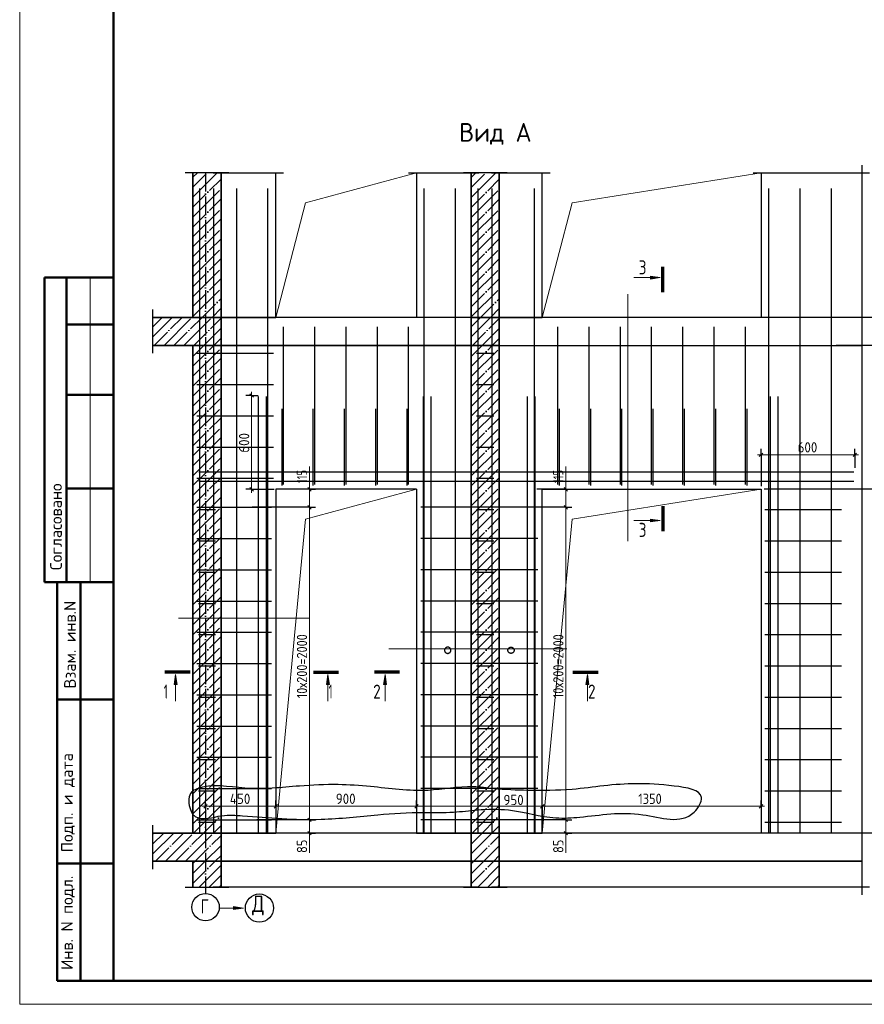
# Model space of a CAD drawing. Header units: millimetres. Extents: x -49773 to 2322955, y -3321 to 58485.
# Tile 255 of 256: x 1051708 to 1069722, y -2413 to 18587. Entities that reach past the tile are written whole.
import ezdxf

# ---------------------------------------------------------------- set-up
doc = ezdxf.new("R2010")
doc.units = ezdxf.units.MM
doc.linetypes.add('______11', pattern=[500, 400, -50, 0, -50])
doc.linetypes.add('______5', pattern=[1100, 800, -100, 100, -100])
for name, color, linetype, lineweight in [('Standard', 7, 'Continuous', 25), ('Арм.стержн. Арматура края', 96, 'Continuous', 35), ('Арм.стержн. вертикальными 1', 22, 'Continuous', 35), ('Арм.стержн. Доп. арматура', 180, 'Continuous', 35), ('Арм.стержн. Хомут', 240, 'Continuous', 35), ('Перекрытие_ общее', 7, 'Continuous', 35), ('Размерная линия_ общее', 7, 'Continuous', 13), ('Стена_ общее', 7, 'Continuous', 35), ('тонкая', 7, 'Continuous', 25)]:
    doc.layers.add(name, color=color, linetype=linetype, lineweight=lineweight)
doc.layers.add('Осевая линия_ общее', color=7, linetype='______5', lineweight=13, true_color=0xa0a0a0)
doc.styles.add('ISOCPEUR', font='txt')

msp = doc.modelspace()

# ---------------------------------------------------------------- hatches: boundary and pattern name
at = {"layer": 'Standard', "linetype": 'Continuous', "lineweight": 13, "transparency": 33554687}
for points in [[(1065160.4, 13115.5), (1065370.4, 13085.5), (1065160.4, 13055.5)], [(1065160.4, 7933.7), (1065370.4, 7903.7), (1065160.4, 7873.7)], [(1055004.1, 4408.6), (1055034.1, 4618.6), (1055064.1, 4408.6)], [(1058252.6, 4408.6), (1058282.6, 4618.6), (1058312.6, 4408.6)], [(1059470.8, 4408.6), (1059500.8, 4618.6), (1059530.8, 4408.6)], [(1063785.9, 4408.6), (1063815.9, 4618.6), (1063845.9, 4408.6)]]:
    msp.add_hatch(color=7, dxfattribs=at).paths.add_polyline_path(points, flags=16)
msp.add_hatch(color=7, dxfattribs=at).paths.add_polyline_path([(1056271.4, -390.1), (1056481.4, -360.1), (1056271.4, -330.1)])

# ---------------------------------------------------------------- linework, layer by layer
at = {"layer": 'Standard', "color": 7, "linetype": 'Continuous', "lineweight": 25, "transparency": 33554687}
for p, q in [((1069667.7, 15485.8), (1069667.7, 12071.5)), ((1056170, 15319.2), (1055236.6, 15319.2)), ((1055836.6, 15319.2), (1057336.6, 15319.2)), ((1060003.3, 15319.2), (1061503.3, 15319.2)), ((1062103.3, 15319.2), (1061170, 15319.2)), ((1061770, 15319.2), (1063020, 15319.2)), ((1067353.3, 15319.2), (1069834.4, 15319.2)), ((1054542.2, 12404.9), (1054542.2, 11471.5)), ((1069667.7, 12404.9), (1069667.7, 11471.5)), ((1069667.7, 11804.9), (1069667.7, 1071.5)), ((1054542.2, 1404.9), (1054542.2, 471.5)), ((1069667.7, 1404.9), (1069667.7, 471.5)), ((1069667.7, 804.9), (1069667.7, -79.2)), ((1055236.6, 87.5), (1056170, 87.5)), ((1061503.3, 87.5), (1055836.6, 87.5)), ((1061170, 87.5), (1062103.3, 87.5)), ((1069834.4, 87.5), (1061770, 87.5))]:
    msp.add_line(p, q, dxfattribs=at)
at = {"layer": 'Standard', "color": 253, "linetype": '______11', "lineweight": 35, "true_color": 0xababab, "transparency": 33554687}
for p, q in [((1055403.3, 15012.9), (1055709.6, 15319.2)), ((1055403.3, 14588.6), (1056003.3, 15188.6)), ((1061336.6, 15006.5), (1061649.3, 15319.2)), ((1061336.6, 14582.3), (1061936.6, 15182.3)), ((1055403.3, 14164.4), (1056003.3, 14764.4)), ((1061336.6, 14158), (1061936.6, 14758)), ((1055403.3, 13740.1), (1056003.3, 14340.1)), ((1061336.6, 13733.7), (1061936.6, 14333.7)), ((1055403.3, 13315.8), (1056003.3, 13915.8)), ((1061336.6, 13309.5), (1061936.6, 13909.5)), ((1055403.3, 12891.6), (1056003.3, 13491.6)), ((1061336.6, 12885.2), (1061936.6, 13485.2)), ((1055403.3, 12467.3), (1056003.3, 13067.3)), ((1061336.6, 12460.9), (1061936.6, 13060.9)), ((1055598.5, 12238.2), (1056003.3, 12643)), ((1061538.1, 12238.2), (1061936.6, 12636.7)), ((1055403.3, 11194.5), (1055847, 11638.2)), ((1055403.3, 11618.8), (1055422.7, 11638.2)), ((1061336.6, 11188.1), (1061786.7, 11638.2)), ((1061336.6, 11612.4), (1061362.4, 11638.2)), ((1055403.3, 10770.3), (1056003.3, 11370.2)), ((1061336.6, 10763.9), (1061936.6, 11363.9)), ((1055403.3, 10346), (1056003.3, 10946)), ((1061336.6, 10339.6), (1061936.6, 10939.6)), ((1055403.3, 9921.7), (1056003.3, 10521.7)), ((1061336.6, 9915.4), (1061936.6, 10515.4)), ((1055403.3, 9497.5), (1056003.3, 10097.5)), ((1061336.6, 9491.1), (1061936.6, 10091.1)), ((1055403.3, 9073.2), (1056003.3, 9673.2)), ((1061336.6, 9066.8), (1061936.6, 9666.8)), ((1055403.3, 8648.9), (1056003.3, 9248.9)), ((1061336.6, 8642.6), (1061936.6, 9242.6)), ((1055403.3, 8224.7), (1056003.3, 8824.7)), ((1061336.6, 8218.3), (1061936.6, 8818.3)), ((1055403.3, 7800.4), (1056003.3, 8400.4)), ((1061336.6, 7794), (1061936.6, 8394)), ((1055403.3, 7376.1), (1056003.3, 7976.1)), ((1061336.6, 7369.8), (1061936.6, 7969.8)), ((1055403.3, 6951.9), (1056003.3, 7551.9)), ((1061336.6, 6945.5), (1061936.6, 7545.5)), ((1055403.3, 6527.6), (1056003.3, 7127.6)), ((1061336.6, 6521.2), (1061936.6, 7121.2)), ((1055403.3, 6103.3), (1056003.3, 6703.3)), ((1061336.6, 6097), (1061936.6, 6697)), ((1055403.3, 5679.1), (1056003.3, 6279.1)), ((1061336.6, 5672.7), (1061936.6, 6272.7)), ((1055403.3, 5254.8), (1056003.3, 5854.8)), ((1061336.6, 5248.5), (1061936.6, 5848.4)), ((1055403.3, 4830.5), (1056003.3, 5430.6)), ((1061336.6, 4824.2), (1061936.6, 5424.2)), ((1055403.3, 4406.3), (1056003.3, 5006.3)), ((1061336.6, 4399.9), (1061936.6, 4999.9)), ((1055403.3, 3982), (1056003.3, 4582)), ((1061336.6, 3975.7), (1061936.6, 4575.7)), ((1055403.3, 3557.8), (1056003.3, 4157.8)), ((1061336.6, 3551.4), (1061936.6, 4151.4)), ((1055403.3, 3133.5), (1056003.3, 3733.5)), ((1061336.6, 3127.1), (1061936.6, 3727.1)), ((1055403.3, 2709.2), (1056003.3, 3309.2)), ((1061336.6, 2702.9), (1061936.6, 3302.9)), ((1055403.3, 2285), (1056003.3, 2885)), ((1061336.6, 2278.6), (1061936.6, 2878.6)), ((1055403.3, 1860.7), (1056003.3, 2460.7)), ((1061336.6, 1854.3), (1061936.6, 2454.3)), ((1055403.3, 1436.4), (1056003.3, 2036.4)), ((1061336.6, 1430.1), (1061936.6, 2030.1)), ((1055629.3, 1238.2), (1056003.3, 1612.2)), ((1061569, 1238.2), (1061936.6, 1605.8)), ((1055403.3, 587.9), (1055453.6, 638.2)), ((1055403.3, 163.6), (1055877.8, 638.2)), ((1061336.6, 581.5), (1061393.3, 638.2)), ((1061336.6, 157.3), (1061817.5, 638.2)), ((1055751.4, 87.5), (1056003.3, 339.4)), ((1061691.1, 87.5), (1061936.6, 333))]:
    msp.add_line(p, q, dxfattribs=at)
at = {"layer": 'Standard', "color": 253, "linetype": '______5', "lineweight": 35, "true_color": 0xababab, "transparency": 33554687}
for p, q in [((1055403.3, 14800.8), (1055921.7, 15319.2)), ((1055403.3, 15225), (1055497.4, 15319.2)), ((1061336.6, 14794.4), (1061861.4, 15319.2)), ((1061336.6, 15218.7), (1061437.1, 15319.2)), ((1055403.3, 14376.5), (1056003.3, 14976.5)), ((1061336.6, 14370.1), (1061936.6, 14970.1)), ((1055403.3, 13952.2), (1056003.3, 14552.2)), ((1061336.6, 13945.9), (1061936.6, 14545.9)), ((1055403.3, 13528), (1056003.3, 14128)), ((1061336.6, 13521.6), (1061936.6, 14121.6)), ((1055403.3, 13103.7), (1056003.3, 13703.7)), ((1061336.6, 13097.3), (1061936.6, 13697.3)), ((1055403.3, 12679.4), (1056003.3, 13279.4)), ((1061336.6, 12673.1), (1061936.6, 13273.1)), ((1055403.3, 12255.2), (1056003.3, 12855.2)), ((1061336.6, 12248.8), (1061936.6, 12848.8)), ((1055810.6, 12238.2), (1056003.3, 12430.9)), ((1061750.3, 12238.2), (1061936.6, 12424.5)), ((1055403.3, 11406.6), (1055634.8, 11638.2)), ((1055403.3, 10982.4), (1056003.3, 11582.4)), ((1061336.6, 11400.3), (1061574.5, 11638.2)), ((1061336.6, 10976), (1061936.6, 11576)), ((1055403.3, 10558.1), (1056003.3, 11158.1)), ((1061336.6, 10551.8), (1061936.6, 11151.8)), ((1055403.3, 10133.8), (1056003.3, 10733.8)), ((1061336.6, 10127.5), (1061936.6, 10727.5)), ((1055403.3, 9709.6), (1056003.3, 10309.6)), ((1061336.6, 9703.2), (1061936.6, 10303.2)), ((1055403.3, 9285.3), (1056003.3, 9885.3)), ((1061336.6, 9279), (1061936.6, 9879)), ((1055403.3, 8861.1), (1056003.3, 9461)), ((1061336.6, 8854.7), (1061936.6, 9454.7)), ((1055403.3, 8436.8), (1056003.3, 9036.8)), ((1061336.6, 8430.4), (1061936.6, 9030.4)), ((1055403.3, 8012.5), (1056003.3, 8612.5)), ((1061336.6, 8006.2), (1061936.6, 8606.2)), ((1055403.3, 7588.3), (1056003.3, 8188.3)), ((1061336.6, 7581.9), (1061936.6, 8181.9)), ((1055403.3, 7164), (1056003.3, 7764)), ((1061336.6, 7157.6), (1061936.6, 7757.6)), ((1055403.3, 6739.7), (1056003.3, 7339.7)), ((1061336.6, 6733.4), (1061936.6, 7333.4)), ((1055403.3, 6315.5), (1056003.3, 6915.5)), ((1061336.6, 6309.1), (1061936.6, 6909.1)), ((1055403.3, 5891.2), (1056003.3, 6491.2)), ((1061336.6, 5884.8), (1061936.6, 6484.8)), ((1055403.3, 5466.9), (1056003.3, 6066.9)), ((1061336.6, 5460.6), (1061936.6, 6060.6)), ((1055403.3, 5042.7), (1056003.3, 5642.7)), ((1061336.6, 5036.3), (1061936.6, 5636.3)), ((1055403.3, 4618.4), (1056003.3, 5218.4)), ((1061336.6, 4612), (1061936.6, 5212)), ((1055403.3, 4194.2), (1056003.3, 4794.2)), ((1061336.6, 4187.8), (1061936.6, 4787.8)), ((1055403.3, 3769.9), (1056003.3, 4369.9)), ((1061336.6, 3763.5), (1061936.6, 4363.5)), ((1055403.3, 3345.6), (1056003.3, 3945.6)), ((1061336.6, 3339.3), (1061936.6, 3939.3)), ((1055403.3, 2921.4), (1056003.3, 3521.4)), ((1061336.6, 2915), (1061936.6, 3515)), ((1055403.3, 2497.1), (1056003.3, 3097.1)), ((1061336.6, 2490.7), (1061936.6, 3090.7)), ((1055403.3, 2072.8), (1056003.3, 2672.8)), ((1061336.6, 2066.5), (1061936.6, 2666.5)), ((1055403.3, 1648.6), (1056003.3, 2248.6)), ((1061336.6, 1642.2), (1061936.6, 2242.2)), ((1055417.2, 1238.2), (1056003.3, 1824.3)), ((1061356.9, 1238.2), (1061936.6, 1817.9)), ((1055841.4, 1238.2), (1056003.3, 1400)), ((1061781.2, 1238.2), (1061936.6, 1393.7)), ((1055403.3, 375.8), (1055665.7, 638.2)), ((1061336.6, 369.4), (1061605.4, 638.2)), ((1055539.2, 87.5), (1056003.3, 551.5)), ((1061478.9, 87.5), (1061936.6, 545.1)), ((1055963.5, 87.5), (1056003.3, 127.2)), ((1061903.2, 87.5), (1061936.6, 120.9))]:
    msp.add_line(p, q, dxfattribs=at)
at = {"layer": 'Standard', "color": 7, "linetype": 'Continuous', "lineweight": 35, "transparency": 33554687}
for p, q in [((1055403.3, 15319.2), (1055403.3, 12238.2)), ((1056003.3, 12238.2), (1056003.3, 15319.2)), ((1061336.6, 15319.2), (1061336.6, 12238.2)), ((1061936.6, 12238.2), (1061936.6, 15319.2)), ((1055403.3, 12238.2), (1054542.2, 12238.2)), ((1056003.3, 11638.2), (1056003.3, 12238.2)), ((1061336.6, 12238.2), (1061336.6, 11638.2)), ((1061936.6, 11638.2), (1061936.6, 12238.2)), ((1054542.2, 11638.2), (1055403.3, 11638.2)), ((1055403.3, 11638.2), (1055403.3, 1238.2)), ((1056003.3, 1238.2), (1056003.3, 11638.2)), ((1061336.6, 11638.2), (1061336.6, 1238.2)), ((1061936.6, 1238.2), (1061936.6, 11638.2)), ((1055403.3, 1238.2), (1054542.2, 1238.2)), ((1056003.3, 638.2), (1056003.3, 1238.2)), ((1061336.6, 1238.2), (1061336.6, 638.2)), ((1061936.6, 638.2), (1061936.6, 1238.2)), ((1054542.2, 638.2), (1055403.3, 638.2)), ((1055403.3, 638.2), (1055403.3, 87.5)), ((1056003.3, 87.5), (1056003.3, 638.2)), ((1061336.6, 638.2), (1061336.6, 87.5)), ((1061936.6, 87.5), (1061936.6, 638.2))]:
    msp.add_line(p, q, dxfattribs=at)
at = {"layer": 'Standard', "color": 7, "linetype": 'Continuous', "lineweight": 70, "transparency": 33554687}
for p, q in [((1065423.7, 12777.9), (1065423.7, 13314)), ((1065423.7, 8211.3), (1065423.7, 7675.3)), ((1055341.7, 4671.9), (1054805.7, 4671.9)), ((1057975, 4671.9), (1058511, 4671.9)), ((1059808.3, 4671.9), (1059272.3, 4671.9)), ((1063508.3, 4671.9), (1064044.3, 4671.9))]:
    msp.add_line(p, q, dxfattribs=at)
at = {"layer": 'Standard', "color": 7, "linetype": 'Continuous', "lineweight": 50, "transparency": 33554687}
for p, q in [((1053708.1, 13086.8), (1052234.9, 13086.8)), ((1052234.9, 13086.8), (1052234.9, 6586.8)), ((1052234.9, 13086.8), (1052234.9, 6586.8)), ((1052708.1, 13086.8), (1052708.1, 6586.8)), ((1053708.1, 12086.8), (1052708.1, 12086.8)), ((1053708.1, 10586.8), (1052708.1, 10586.8)), ((1053708.1, 8586.8), (1052708.1, 8586.8)), ((1051708.1, 6586.8), (1051714.3, 6586.8)), ((1052234.9, 6586.8), (1053708.1, 6586.8)), ((1052508.1, -1913.2), (1052508.1, 6586.8)), ((1052508.1, -1913.2), (1052508.1, 6586.8)), ((1053008.1, -1913.2), (1053008.1, 6586.8)), ((1052508.1, 4086.8), (1053708.1, 4086.8)), ((1052508.1, 586.8), (1053708.1, 586.8)), ((1053708.1, -1913.2), (1052508.1, -1913.2))]:
    msp.add_line(p, q, dxfattribs=at)
at = {"layer": 'Standard', "color": 7, "linetype": 'Continuous', "lineweight": 13, "transparency": 33554687}
for p, q in [((1053208.1, 13086.8), (1053208.1, 6586.8)), ((1065370.4, 13085.5), (1064805.1, 13085.5)), ((1065160.4, 13085.5), (1065145.4, 13085.5)), ((1065160.4, 13055.5), (1065160.4, 13115.5)), ((1065160.4, 13115.5), (1065370.4, 13085.5)), ((1065370.4, 13085.5), (1065160.4, 13055.5)), ((1065370.4, 13085.5), (1065370.4, 13085.5)), ((1065370.4, 13085.5), (1065370.4, 13085.5)), ((1065370.4, 13085.5), (1065370.4, 13085.5)), ((1065370.4, 7903.7), (1064805.1, 7903.7)), ((1065160.4, 7903.7), (1065145.4, 7903.7)), ((1065160.4, 7873.7), (1065160.4, 7933.7)), ((1065160.4, 7933.7), (1065370.4, 7903.7)), ((1065370.4, 7903.7), (1065160.4, 7873.7)), ((1065370.4, 7903.7), (1065370.4, 7903.7)), ((1065370.4, 7903.7), (1065370.4, 7903.7)), ((1065370.4, 7903.7), (1065370.4, 7903.7)), ((1055004.1, 4408.6), (1055034.1, 4618.6)), ((1055034.1, 4618.6), (1055034.1, 4053.3)), ((1055034.1, 4618.6), (1055034.1, 4618.6)), ((1055034.1, 4618.6), (1055034.1, 4618.6)), ((1055034.1, 4618.6), (1055034.1, 4618.6)), ((1055034.1, 4618.6), (1055064.1, 4408.6)), ((1058252.6, 4408.6), (1058282.6, 4618.6)), ((1058282.6, 4618.6), (1058282.6, 4053.3)), ((1058282.6, 4618.6), (1058282.6, 4618.6)), ((1058282.6, 4618.6), (1058282.6, 4618.6)), ((1058282.6, 4618.6), (1058282.6, 4618.6)), ((1058282.6, 4618.6), (1058312.6, 4408.6)), ((1059470.8, 4408.6), (1059500.8, 4618.6)), ((1059500.8, 4618.6), (1059500.8, 4053.3)), ((1059500.8, 4618.6), (1059500.8, 4618.6)), ((1059500.8, 4618.6), (1059500.8, 4618.6)), ((1059500.8, 4618.6), (1059500.8, 4618.6)), ((1059500.8, 4618.6), (1059530.8, 4408.6)), ((1063785.9, 4408.6), (1063815.9, 4618.6)), ((1063815.9, 4618.6), (1063815.9, 4053.3)), ((1063815.9, 4618.6), (1063815.9, 4618.6)), ((1063815.9, 4618.6), (1063815.9, 4618.6)), ((1063815.9, 4618.6), (1063815.9, 4618.6)), ((1063815.9, 4618.6), (1063845.9, 4408.6)), ((1055064.1, 4408.6), (1055004.1, 4408.6)), ((1055034.1, 4408.6), (1055034.1, 4393.6)), ((1058312.6, 4408.6), (1058252.6, 4408.6)), ((1058282.6, 4408.6), (1058282.6, 4393.6)), ((1059530.8, 4408.6), (1059470.8, 4408.6)), ((1059500.8, 4408.6), (1059500.8, 4393.6)), ((1063845.9, 4408.6), (1063785.9, 4408.6)), ((1063815.9, 4408.6), (1063815.9, 4393.6)), ((1055981.4, -360.1), (1056481.4, -360.1)), ((1056271.4, -360.1), (1056256.4, -360.1)), ((1056481.4, -360.1), (1056271.4, -330.1)), ((1056271.4, -330.1), (1056271.4, -390.1)), ((1056271.4, -390.1), (1056481.4, -360.1)), ((1056481.4, -360.1), (1056481.4, -360.1)), ((1056481.4, -360.1), (1056481.4, -360.1)), ((1056481.4, -360.1), (1056481.4, -360.1))]:
    msp.add_line(p, q, dxfattribs=at)
at = {"layer": 'Standard', "color": 52, "linetype": 'Continuous', "lineweight": 13, "transparency": 33554687}
for p, q in [((1064674.8, 12730.2), (1064674.8, 7463.6)), ((1055092.3, 5819.2), (1057892.3, 5819.2)), ((1059579.3, 5166.9), (1063379.3, 5166.9))]:
    msp.add_line(p, q, dxfattribs=at)
at = {"layer": 'Standard', "color": 253, "linetype": '______11', "lineweight": 13, "true_color": 0xababab, "transparency": 33554687}
for p, q in [((1054542.2, 12030.5), (1054749.9, 12238.2)), ((1054574.2, 11638.2), (1055174.2, 12238.2)), ((1054998.4, 11638.2), (1055598.4, 12238.2)), ((1055422.7, 11638.2), (1056003.3, 12218.8)), ((1061336.6, 12036.7), (1061538.1, 12238.2)), ((1061362.4, 11638.2), (1061936.6, 12212.4)), ((1055847, 11638.2), (1056003.3, 11794.5)), ((1061786.7, 11638.2), (1061936.6, 11788.1)), ((1054542.2, 999.6), (1054780.8, 1238.2)), ((1054605, 638.2), (1055205.1, 1238.2)), ((1055029.3, 638.2), (1055629.3, 1238.2)), ((1055453.6, 638.2), (1056003.3, 1187.9)), ((1061336.6, 1005.8), (1061569, 1238.2)), ((1061393.3, 638.2), (1061936.6, 1181.5)), ((1055877.8, 638.2), (1056003.3, 763.6)), ((1061817.5, 638.2), (1061936.6, 757.3))]:
    msp.add_line(p, q, dxfattribs=at)
at = {"layer": 'Standard', "color": 253, "linetype": '______5', "lineweight": 13, "true_color": 0xababab, "transparency": 33554687}
for p, q in [((1054542.2, 11818.3), (1054962.1, 12238.2)), ((1054786.3, 11638.2), (1055386.3, 12238.2)), ((1055210.6, 11638.2), (1055810.6, 12238.2)), ((1061336.6, 11824.5), (1061750.3, 12238.2)), ((1055634.8, 11638.2), (1056003.3, 12006.6)), ((1061574.5, 11638.2), (1061936.6, 12000.3)), ((1054542.2, 1211.7), (1054568.7, 1238.2)), ((1054542.2, 787.5), (1054992.9, 1238.2)), ((1054817.2, 638.2), (1055417.2, 1238.2)), ((1055241.4, 638.2), (1055841.4, 1238.2)), ((1061336.6, 1217.9), (1061356.9, 1238.2)), ((1061336.6, 793.7), (1061781.1, 1238.2)), ((1055665.7, 638.2), (1056003.3, 975.8)), ((1061605.4, 638.2), (1061936.6, 969.4))]:
    msp.add_line(p, q, dxfattribs=at)
at = {"layer": 'Standard', "color": 7, "linetype": 'Continuous', "lineweight": 13, "transparency": 33554687}
msp.add_lwpolyline([(1051708.1, -2413.2), (1111108.1, -2413.2), (1111108.1, 39586.8), (1051708.1, 39586.8), (1051708.1, -2413.2)], close=True, dxfattribs=at)
at = {"layer": 'Standard', "color": 7, "linetype": 'Continuous', "lineweight": 50, "transparency": 33554687}
msp.add_lwpolyline([(1053708.1, 39086.8), (1110608.1, 39086.8), (1110608.1, -1913.2), (1053708.1, -1913.2), (1053708.1, 39086.8)], close=True, dxfattribs=at)
at = {"layer": 'Standard', "color": 7, "linetype": 'Continuous', "lineweight": 13, "transparency": 33554687}
for points in [[(1057170, 12238.2), (1057806.4, 14682.8), (1060170, 15319.2)], [(1062853.3, 12238.2), (1063489.7, 14682.8), (1067520, 15319.2)], [(1057170, 1238.2), (1057806.4, 7935.1), (1060170, 8571.5)], [(1062853.3, 1238.2), (1063489.7, 7935.1), (1067520, 8571.5)]]:
    msp.add_lwpolyline(points, dxfattribs=at)
at = {"layer": 'Standard', "color": 7, "linetype": 'Continuous', "lineweight": 25, "transparency": 33554687}
msp.add_circle((1056821.4, -360.1), 300, dxfattribs=at)
at = {"layer": 'Арм.стержн. Арматура края', "color": 4, "linetype": 'Continuous', "lineweight": 25, "transparency": 33554687}
for p, q in [((1055486.6, 11471.5), (1057120, 11471.5)), ((1055520, 11471.5), (1055886.6, 11471.5)), ((1061453.3, 11471.5), (1061820, 11471.5)), ((1055486.6, 10804.9), (1057120, 10804.9)), ((1055520, 10804.9), (1055886.6, 10804.9)), ((1061453.3, 10804.9), (1061820, 10804.9)), ((1055486.6, 10138.2), (1057120, 10138.2)), ((1055520, 10138.2), (1055886.6, 10138.2)), ((1057303.3, 8654.9), (1057303.3, 10288.2)), ((1057970, 8654.9), (1057970, 10288.2)), ((1058636.6, 8654.9), (1058636.6, 10288.2)), ((1059303.3, 8654.9), (1059303.3, 10288.2)), ((1059970, 8654.9), (1059970, 10288.2)), ((1061453.3, 10138.2), (1061820, 10138.2)), ((1063220, 8654.9), (1063220, 10288.2)), ((1063886.6, 8654.9), (1063886.6, 10288.2)), ((1064553.3, 8654.9), (1064553.3, 10288.2)), ((1065220, 8654.9), (1065220, 10288.2)), ((1065886.6, 8654.9), (1065886.6, 10288.2)), ((1066553.3, 8654.9), (1066553.3, 10288.2)), ((1067220, 8654.9), (1067220, 10288.2)), ((1055486.6, 9471.5), (1057120, 9471.5)), ((1055520, 9471.5), (1055886.6, 9471.5)), ((1061453.3, 9471.5), (1061820, 9471.5)), ((1055486.6, 8804.9), (1057120, 8804.9)), ((1055520, 8804.9), (1055886.6, 8804.9)), ((1061453.3, 8804.9), (1061820, 8804.9)), ((1055520, 8138.2), (1055886.6, 8138.2)), ((1061453.3, 8138.2), (1061820, 8138.2)), ((1067603.3, 8138.2), (1069236.6, 8138.2)), ((1055520, 7471.5), (1055886.6, 7471.5)), ((1061453.3, 7471.5), (1061820, 7471.5)), ((1067603.3, 7471.5), (1069236.6, 7471.5)), ((1055520, 6804.9), (1055886.6, 6804.9)), ((1061453.3, 6804.9), (1061820, 6804.9)), ((1067603.3, 6804.9), (1069236.6, 6804.9)), ((1055520, 6138.2), (1055886.6, 6138.2)), ((1061453.3, 6138.2), (1061820, 6138.2)), ((1067603.3, 6138.2), (1069236.6, 6138.2)), ((1055520, 5471.5), (1055886.6, 5471.5)), ((1061453.3, 5471.5), (1061820, 5471.5)), ((1067603.3, 5471.5), (1069236.6, 5471.5)), ((1055520, 4804.9), (1055886.6, 4804.9)), ((1061453.3, 4804.9), (1061820, 4804.9)), ((1067603.3, 4804.9), (1069236.6, 4804.9)), ((1055520, 4138.2), (1055886.6, 4138.2)), ((1061453.3, 4138.2), (1061820, 4138.2)), ((1067603.3, 4138.2), (1069236.6, 4138.2)), ((1055520, 3471.5), (1055886.6, 3471.5)), ((1061453.3, 3471.5), (1061820, 3471.5)), ((1067603.3, 3471.5), (1069236.6, 3471.5)), ((1055520, 2804.9), (1055886.6, 2804.9)), ((1061453.3, 2804.9), (1061820, 2804.9)), ((1067603.3, 2804.9), (1069236.6, 2804.9)), ((1055520, 2138.2), (1055886.6, 2138.2)), ((1061453.3, 2138.2), (1061820, 2138.2)), ((1067603.3, 2138.2), (1069236.6, 2138.2)), ((1055520, 1471.5), (1055886.6, 1471.5)), ((1061453.3, 1471.5), (1061820, 1471.5)), ((1067603.3, 1471.5), (1069236.6, 1471.5))]:
    msp.add_line(p, q, dxfattribs=at)
at = {"layer": 'Арм.стержн. вертикальными 1', "color": 4, "linetype": 'Continuous', "lineweight": 25, "transparency": 33554687}
for p, q in [((1055553.2, 1254.9), (1055553.2, 14988.2)), ((1055553.2, 1254.9), (1055553.2, 14988.2)), ((1055553.2, 1254.9), (1055553.2, 14988.2)), ((1055851.6, 1254.9), (1055851.6, 14988.2)), ((1055851.6, 1254.9), (1055851.6, 14988.2)), ((1055851.6, 1254.9), (1055851.6, 14988.2)), ((1056336.6, 1254.9), (1056336.6, 14988.2)), ((1056336.6, 1254.9), (1056336.6, 14988.2)), ((1057003.3, 1254.9), (1057003.3, 14988.2)), ((1057003.3, 1254.9), (1057003.3, 14988.2)), ((1060336.6, 1254.9), (1060336.6, 14988.2)), ((1060336.6, 1254.9), (1060336.6, 14988.2)), ((1061003.2, 1254.9), (1061003.2, 14988.2)), ((1061003.2, 1254.9), (1061003.2, 14988.2)), ((1061486.5, 1254.9), (1061486.5, 14988.2)), ((1061486.5, 1254.9), (1061486.5, 14988.2)), ((1061486.5, 1254.9), (1061486.5, 14988.2)), ((1061785, 1254.9), (1061785, 14988.2)), ((1061785, 1254.9), (1061785, 14988.2)), ((1061785, 1254.9), (1061785, 14988.2)), ((1062686.6, 1254.9), (1062686.6, 14988.2)), ((1062686.6, 1254.9), (1062686.6, 14988.2)), ((1067686.6, 1254.9), (1067686.6, 14988.2)), ((1067686.6, 1254.9), (1067686.6, 14988.2)), ((1068353.3, 1254.9), (1068353.3, 14988.2)), ((1068353.3, 1254.9), (1068353.3, 14988.2)), ((1069020, 1254.9), (1069020, 14988.2)), ((1069020, 1254.9), (1069020, 14988.2)), ((1057336.6, 8671.5), (1057336.6, 12038.2)), ((1058003.3, 8671.5), (1058003.3, 12038.2)), ((1058670, 8671.5), (1058670, 12038.2)), ((1059336.6, 8671.5), (1059336.6, 12038.2)), ((1060003.3, 8671.5), (1060003.3, 12038.2)), ((1063186.6, 8671.5), (1063186.6, 12038.2)), ((1063853.3, 8671.5), (1063853.3, 12038.2)), ((1064520, 8671.5), (1064520, 12038.2)), ((1065186.6, 8671.5), (1065186.6, 12038.2)), ((1065853.3, 8671.5), (1065853.3, 12038.2)), ((1066520, 8671.5), (1066520, 12038.2)), ((1067186.6, 8671.5), (1067186.6, 12038.2)), ((1057336.6, 8671.5), (1057336.6, 11771.5)), ((1058003.3, 8671.5), (1058003.3, 11771.5)), ((1058670, 8671.5), (1058670, 11771.5)), ((1059336.6, 8671.5), (1059336.6, 11771.5)), ((1060003.3, 8671.5), (1060003.3, 11771.5)), ((1063186.6, 8671.5), (1063186.6, 11771.5)), ((1063853.3, 8671.5), (1063853.3, 11771.5)), ((1064520, 8671.5), (1064520, 11771.5)), ((1065186.6, 8671.5), (1065186.6, 11771.5)), ((1065853.3, 8671.5), (1065853.3, 11771.5)), ((1066520, 8671.5), (1066520, 11771.5)), ((1067186.6, 8671.5), (1067186.6, 11771.5))]:
    msp.add_line(p, q, dxfattribs=at)
at = {"layer": 'Арм.стержн. Доп. арматура', "color": 211, "linetype": 'Continuous', "lineweight": 25, "true_color": 0xff54ff, "transparency": 33554687}
for p, q in [((1056803.3, 1261.5), (1056803.3, 10548.2)), ((1056803.3, 1261.5), (1056803.3, 10548.2)), ((1056970, 1261.5), (1056970, 10548.2)), ((1056970, 1261.5), (1056970, 10548.2)), ((1060320, 1261.5), (1060320, 10548.2)), ((1060320, 1261.5), (1060320, 10548.2)), ((1060486.6, 1261.5), (1060486.6, 10548.2)), ((1060486.6, 1261.5), (1060486.6, 10548.2)), ((1062536.6, 1261.5), (1062536.6, 10548.2)), ((1062536.6, 1261.5), (1062536.6, 10548.2)), ((1062703.3, 1261.5), (1062703.3, 10548.2)), ((1062703.3, 1261.5), (1062703.3, 10548.2)), ((1067720, 1261.5), (1067720, 10548.2)), ((1067720, 1261.5), (1067720, 10548.2)), ((1067886.6, 1261.5), (1067886.6, 10548.2)), ((1067886.6, 1261.5), (1067886.6, 10548.2)), ((1069496.6, 8938.2), (1055526.6, 8938.2)), ((1069496.6, 8938.2), (1055526.6, 8938.2)), ((1069496.6, 8738.2), (1055526.6, 8738.2)), ((1069496.6, 8738.2), (1055526.6, 8738.2))]:
    msp.add_line(p, q, dxfattribs=at)
at = {"layer": 'Арм.стержн. Хомут', "color": 40, "linetype": 'Continuous', "lineweight": 25, "transparency": 33554687}
for p, q in [((1055483.2, 8188.2), (1057076.6, 8188.2)), ((1062760, 8188.2), (1060263.3, 8188.2)), ((1055483.2, 7521.5), (1057076.6, 7521.5)), ((1062760, 7521.5), (1060263.3, 7521.5)), ((1055483.2, 6854.9), (1057076.6, 6854.9)), ((1062760, 6854.9), (1060263.3, 6854.9)), ((1055483.2, 6188.2), (1057076.6, 6188.2)), ((1062760, 6188.2), (1060263.3, 6188.2)), ((1055483.2, 5521.5), (1057076.6, 5521.5)), ((1062760, 5521.5), (1060263.3, 5521.5)), ((1055483.2, 4854.9), (1057076.6, 4854.9)), ((1062760, 4854.9), (1060263.3, 4854.9)), ((1055483.2, 4188.2), (1057076.6, 4188.2)), ((1062760, 4188.2), (1060263.3, 4188.2)), ((1055483.2, 3521.5), (1057076.6, 3521.5)), ((1062760, 3521.5), (1060263.3, 3521.5)), ((1055483.2, 2854.9), (1057076.6, 2854.9)), ((1062760, 2854.9), (1060263.3, 2854.9)), ((1055483.2, 2188.2), (1057076.6, 2188.2)), ((1062760, 2188.2), (1060263.3, 2188.2)), ((1055483.2, 1521.5), (1057076.6, 1521.5)), ((1062760, 1521.5), (1060263.3, 1521.5))]:
    msp.add_line(p, q, dxfattribs=at)
at = {"layer": 'Осевая линия_ общее', "color": 253, "linetype": '______11', "lineweight": -3, "true_color": 0xa0a0a0, "transparency": 33554687}
msp.add_line((1055670, 15319.2), (1055670, -47.2), dxfattribs=at)
at = {"layer": 'Осевая линия_ общее', "color": 7, "linetype": 'Continuous', "lineweight": 25, "transparency": 33554687}
msp.add_circle((1055672.4, -342.6), 292.4, dxfattribs=at)
at = {"layer": 'Перекрытие_ общее', "color": 7, "linetype": 'Continuous', "lineweight": 13, "transparency": 33554687}
for p, q in [((1056003.3, 12238.2), (1055403.3, 12238.2)), ((1061936.6, 12238.2), (1061336.6, 12238.2)), ((1055403.3, 11638.2), (1056003.3, 11638.2)), ((1061336.6, 11638.2), (1061936.6, 11638.2)), ((1056003.3, 1238.2), (1055403.3, 1238.2)), ((1061936.6, 1238.2), (1061336.6, 1238.2)), ((1055403.3, 638.2), (1056003.3, 638.2)), ((1061336.6, 638.2), (1061936.6, 638.2))]:
    msp.add_line(p, q, dxfattribs=at)
at = {"layer": 'Перекрытие_ общее', "color": 7, "linetype": 'Continuous', "lineweight": 25, "transparency": 33554687}
for p, q in [((1057170, 12238.2), (1056003.3, 12238.2)), ((1060170, 12238.2), (1057170, 12238.2)), ((1061336.6, 12238.2), (1060170, 12238.2)), ((1062853.3, 12238.2), (1061936.6, 12238.2)), ((1067520, 12238.2), (1062853.3, 12238.2)), ((1069667.7, 12238.2), (1067520, 12238.2)), ((1056003.3, 11638.2), (1061336.6, 11638.2)), ((1061936.6, 11638.2), (1069667.7, 11638.2)), ((1057170, 1238.2), (1056003.3, 1238.2)), ((1060170, 1238.2), (1057170, 1238.2)), ((1061336.6, 1238.2), (1060170, 1238.2)), ((1062853.3, 1238.2), (1061936.6, 1238.2)), ((1067520, 1238.2), (1062853.3, 1238.2)), ((1069667.7, 1238.2), (1067520, 1238.2)), ((1056003.3, 638.2), (1061336.6, 638.2)), ((1061936.6, 638.2), (1069667.7, 638.2))]:
    msp.add_line(p, q, dxfattribs=at)
at = {"layer": 'Размерная линия_ общее', "color": 253, "linetype": 'Continuous', "lineweight": -3, "true_color": 0xa0a0a0, "transparency": 33554687}
for p, q in [((1070049.8, 12238.2), (1069136.9, 12238.2)), ((1056654.4, 10571.5), (1056529.4, 10571.5)), ((1056654.4, 10571.5), (1056779.4, 10571.5)), ((1056654.4, 10571.5), (1056796.6, 10571.5)), ((1067520, 9306), (1067520, 9431)), ((1067520, 9306), (1067520, 9181)), ((1067520, 9306), (1067520, 8638.2)), ((1069520, 9306), (1069520, 9431)), ((1069520, 9306), (1069520, 9181)), ((1069520, 9306), (1069520, 9028.2)), ((1056654.4, 8571.5), (1056529.4, 8571.5)), ((1056654.4, 8571.5), (1056779.4, 8571.5)), ((1056654.4, 8571.5), (1057136.6, 8571.5)), ((1057889, 8571.5), (1057764, 8571.5)), ((1057889, 8571.5), (1058014, 8571.5)), ((1063355.7, 8571.5), (1063230.7, 8571.5)), ((1063355.7, 8571.5), (1063480.7, 8571.5)), ((1057889, 8188.2), (1057764, 8188.2)), ((1057889, 8188.2), (1058014, 8188.2)), ((1063355.7, 8188.2), (1063230.7, 8188.2)), ((1063355.7, 8188.2), (1063480.7, 8188.2)), ((1055670, 1810.2), (1055670, 1935.2)), ((1057170, 1810.2), (1057170, 1935.2)), ((1060170, 1810.2), (1060170, 1935.2)), ((1062853.3, 1810.2), (1062853.3, 1935.2)), ((1067520, 1810.2), (1067520, 1935.2)), ((1055670, 1810.2), (1055670, 1685.2)), ((1055670, 1810.2), (1055670, 1304.9)), ((1057170, 1810.2), (1057170, 1685.2)), ((1057170, 1810.2), (1057170, 1304.9)), ((1060170, 1810.2), (1060170, 1685.2)), ((1060170, 1810.2), (1060170, 1304.9)), ((1062853.3, 1810.2), (1062853.3, 1685.2)), ((1062853.3, 1810.2), (1062853.3, 1304.9)), ((1067520, 1810.2), (1067520, 1685.2)), ((1067520, 1810.2), (1067520, 1304.9)), ((1057889, 1521.5), (1057764, 1521.5)), ((1057889, 1521.5), (1058014, 1521.5)), ((1063355.7, 1521.5), (1063230.7, 1521.5)), ((1063355.7, 1521.5), (1063480.7, 1521.5)), ((1057889, 1238.2), (1057764, 1238.2)), ((1057889, 1238.2), (1058014, 1238.2)), ((1063355.7, 1238.2), (1063230.7, 1238.2)), ((1063355.7, 1238.2), (1063480.7, 1238.2)), ((1070049.8, 1238.2), (1069218.9, 1238.2))]:
    msp.add_line(p, q, dxfattribs=at)
at = {"layer": 'Размерная линия_ общее', "color": 7, "linetype": 'Continuous', "lineweight": 25, "transparency": 33554687}
for p, q in [((1056691.9, 10534), (1056616.9, 10609)), ((1067482.5, 9268.5), (1067557.5, 9343.5)), ((1069482.5, 9268.5), (1069557.5, 9343.5)), ((1056691.9, 8534), (1056616.9, 8609)), ((1057926.5, 8534), (1057851.5, 8609)), ((1063393.2, 8534), (1063318.2, 8609)), ((1057926.5, 8150.7), (1057851.5, 8225.7)), ((1063393.2, 8150.7), (1063318.2, 8225.7)), ((1055632.5, 1772.7), (1055707.5, 1847.7)), ((1057132.5, 1772.7), (1057207.5, 1847.7)), ((1060132.5, 1772.7), (1060207.5, 1847.7)), ((1062815.8, 1772.7), (1062890.8, 1847.7)), ((1067482.5, 1772.7), (1067557.5, 1847.7)), ((1057926.5, 1484), (1057851.5, 1559)), ((1063393.2, 1484), (1063318.2, 1559)), ((1057926.5, 1200.7), (1057851.5, 1275.7)), ((1063393.2, 1200.7), (1063318.2, 1275.7))]:
    msp.add_line(p, q, dxfattribs=at)
at = {"layer": 'Размерная линия_ общее', "color": 7, "linetype": 'Continuous', "lineweight": 13, "transparency": 33554687}
for p, q in [((1056654.4, 10571.5), (1056654.4, 10646.5)), ((1067520, 9306), (1067445, 9306)), ((1067520, 9306), (1069520, 9306)), ((1069520, 9306), (1069595, 9306)), ((1057888.6, 8703.4), (1057888.6, 9055.4)), ((1063355.2, 8703.4), (1063355.2, 9055.4)), ((1057889, 8379.9), (1057888.6, 8703.4)), ((1057889, 8571.5), (1057889, 8646.5)), ((1063355.7, 8379.9), (1063355.2, 8703.4)), ((1063355.7, 8571.5), (1063355.7, 8646.5)), ((1056654.4, 8571.5), (1056654.4, 8496.5)), ((1057889, 8188.2), (1057889, 8571.5)), ((1063355.7, 8188.2), (1063355.7, 8571.5)), ((1057889, 1521.5), (1057889, 8188.2)), ((1063355.7, 1521.5), (1063355.7, 8188.2)), ((1055670, 1810.2), (1055595, 1810.2)), ((1055670, 1810.2), (1057170, 1810.2)), ((1057170, 1810.2), (1060170, 1810.2)), ((1060170, 1810.2), (1062853.3, 1810.2)), ((1062853.3, 1810.2), (1067520, 1810.2)), ((1067520, 1810.2), (1067595, 1810.2)), ((1057889, 1238.2), (1057889, 1521.5)), ((1063355.7, 1238.2), (1063355.7, 1521.5)), ((1057889, 1379.9), (1057888.8, 1100.5)), ((1063355.7, 1379.9), (1063355.5, 1100.5)), ((1057888.8, 1100.5), (1057888.8, 814.5)), ((1057889, 1238.2), (1057889, 1163.2)), ((1063355.5, 1100.5), (1063355.5, 814.5)), ((1063355.7, 1238.2), (1063355.7, 1163.2))]:
    msp.add_line(p, q, dxfattribs=at)
at = {"layer": 'Размерная линия_ общее', "color": 253, "linetype": 'Continuous', "lineweight": -3, "true_color": 0xa0a0a0, "transparency": 33554687}
for points in [[(1070049.8, 11638.2), (1070032.8, 11638.2), (1070032.8, 11638.2), (1069123.4, 11638.2)], [(1057889, 8571.5), (1057871.6, 8571.5), (1057871.6, 8571.5), (1057270, 8571.5)], [(1063355.7, 8571.5), (1063338.2, 8571.5), (1063338.2, 8571.5), (1062736.6, 8571.5)], [(1070049.8, 8571.5), (1070032.8, 8571.5), (1070032.8, 8571.5), (1070032.8, 8571.5), (1070032.8, 8571.5), (1067586.6, 8571.5)], [(1057889, 8188.2), (1057871.6, 8188.2), (1057871.6, 8188.2), (1056669.2, 8188.2)], [(1063355.7, 8188.2), (1063338.2, 8188.2), (1063338.2, 8188.2), (1062135.8, 8188.2)], [(1057889, 1521.5), (1057871.8, 1521.5), (1057871.8, 1521.5), (1057871.8, 1521.5), (1057871.8, 1521.5), (1056763.2, 1521.5)], [(1063355.7, 1521.5), (1063338.5, 1521.5), (1063338.5, 1521.5), (1063338.4, 1521.5), (1063338.4, 1521.5), (1062229.8, 1521.5)], [(1057889, 1238.2), (1057871.8, 1238.2), (1057871.8, 1238.2), (1057871.8, 1238.2), (1057871.8, 1238.2), (1057270, 1238.2)], [(1063355.7, 1238.2), (1063338.5, 1238.2), (1063338.5, 1238.2), (1063338.4, 1238.2), (1063338.4, 1238.2), (1062736.6, 1238.2)]]:
    msp.add_lwpolyline(points, dxfattribs=at)
at = {"layer": 'Размерная линия_ общее', "color": 7, "linetype": 'Continuous', "lineweight": 13, "transparency": 33554687}
msp.add_lwpolyline([(1056654.4, 8571.5), (1056654.4, 9260.4), (1056654.4, 9260.4), (1056654.4, 10571.5)], dxfattribs=at)
at = {"layer": 'Стена_ общее', "color": 7, "linetype": 'Continuous', "lineweight": 25, "transparency": 33554687}
for p, q in [((1057170, 12238.2), (1057170, 15319.2)), ((1060170, 15319.2), (1060170, 12238.2)), ((1062853.3, 12238.2), (1062853.3, 15319.2)), ((1067520, 15319.2), (1067520, 12238.2)), ((1056003.3, 12238.2), (1057170, 12238.2)), ((1061336.6, 12238.2), (1060170, 12238.2)), ((1061936.6, 12238.2), (1062853.3, 12238.2)), ((1069667.7, 12238.2), (1067520, 12238.2)), ((1061336.6, 11638.2), (1056003.3, 11638.2)), ((1061936.6, 11638.2), (1069667.7, 11638.2)), ((1057170, 8571.5), (1057170, 1238.2)), ((1060170, 8571.5), (1057170, 8571.5)), ((1060170, 8571.5), (1060170, 1238.2)), ((1062853.3, 1238.2), (1062853.3, 8571.5)), ((1062853.3, 8571.5), (1067520, 8571.5)), ((1067520, 8571.5), (1067520, 1238.2)), ((1060770.3, 5145.2), (1060770, 5138.2)), ((1060770, 5138.2), (1060770.3, 5131.2)), ((1060771.4, 5152.1), (1060770.3, 5145.2)), ((1060770.3, 5131.2), (1060771.4, 5124.3)), ((1060773.2, 5158.8), (1060771.4, 5152.1)), ((1060771.4, 5124.3), (1060773.2, 5117.6)), ((1060775.7, 5165.3), (1060773.2, 5158.8)), ((1060773.2, 5117.6), (1060775.7, 5111.1)), ((1060778.9, 5171.5), (1060775.7, 5165.3)), ((1060775.7, 5111.1), (1060778.9, 5104.9)), ((1060782.7, 5177.4), (1060778.9, 5171.5)), ((1060778.9, 5104.9), (1060782.7, 5099)), ((1060787.1, 5182.8), (1060782.7, 5177.4)), ((1060782.7, 5099), (1060787.1, 5093.6)), ((1060792, 5187.7), (1060787.1, 5182.8)), ((1060787.1, 5093.6), (1060792, 5088.6)), ((1060797.4, 5192.1), (1060792, 5187.7)), ((1060792, 5088.6), (1060797.4, 5084.3)), ((1060803.3, 5195.9), (1060797.4, 5192.1)), ((1060797.4, 5084.3), (1060803.3, 5080.5)), ((1060809.5, 5199.1), (1060803.3, 5195.9)), ((1060803.3, 5080.5), (1060809.5, 5077.3)), ((1060816, 5201.6), (1060809.5, 5199.1)), ((1060809.5, 5077.3), (1060816, 5074.8)), ((1060822.8, 5203.4), (1060816, 5201.6)), ((1060816, 5074.8), (1060822.8, 5073)), ((1060829.7, 5204.5), (1060822.8, 5203.4)), ((1060822.8, 5073), (1060829.7, 5071.9)), ((1060836.6, 5204.9), (1060829.7, 5204.5)), ((1060829.7, 5071.9), (1060836.6, 5071.5)), ((1060843.6, 5204.5), (1060836.6, 5204.9)), ((1060836.6, 5071.5), (1060843.6, 5071.9)), ((1060850.5, 5203.4), (1060843.6, 5204.5)), ((1060843.6, 5071.9), (1060850.5, 5073)), ((1060857.2, 5201.6), (1060850.5, 5203.4)), ((1060850.5, 5073), (1060857.2, 5074.8)), ((1060863.7, 5199.1), (1060857.2, 5201.6)), ((1060857.2, 5074.8), (1060863.7, 5077.3)), ((1060870, 5195.9), (1060863.7, 5199.1)), ((1060863.7, 5077.3), (1060870, 5080.5)), ((1060875.8, 5192.1), (1060870, 5195.9)), ((1060870, 5080.5), (1060875.8, 5084.3)), ((1060881.2, 5187.7), (1060875.8, 5192.1)), ((1060875.8, 5084.3), (1060881.2, 5088.6)), ((1060886.2, 5182.8), (1060881.2, 5187.7)), ((1060881.2, 5088.6), (1060886.2, 5093.6)), ((1060890.6, 5177.4), (1060886.2, 5182.8)), ((1060886.2, 5093.6), (1060890.6, 5099)), ((1060894.4, 5171.5), (1060890.6, 5177.4)), ((1060890.6, 5099), (1060894.4, 5104.9)), ((1060897.5, 5165.3), (1060894.4, 5171.5)), ((1060894.4, 5104.9), (1060897.5, 5111.1)), ((1060900, 5158.8), (1060897.5, 5165.3)), ((1060897.5, 5111.1), (1060900, 5117.6)), ((1060901.8, 5152.1), (1060900, 5158.8)), ((1060900, 5117.6), (1060901.8, 5124.3)), ((1060902.9, 5145.2), (1060901.8, 5152.1)), ((1060901.8, 5124.3), (1060902.9, 5131.2)), ((1060903.3, 5138.2), (1060902.9, 5145.2)), ((1060902.9, 5131.2), (1060903.3, 5138.2)), ((1062120, 5138.2), (1062120.3, 5145.2)), ((1062120.3, 5131.2), (1062120, 5138.2)), ((1062120.3, 5145.2), (1062121.4, 5152.1)), ((1062121.4, 5124.3), (1062120.3, 5131.2)), ((1062121.4, 5152.1), (1062123.2, 5158.8)), ((1062123.2, 5117.6), (1062121.4, 5124.3)), ((1062123.2, 5158.8), (1062125.7, 5165.3)), ((1062125.7, 5111.1), (1062123.2, 5117.6)), ((1062125.7, 5165.3), (1062128.9, 5171.5)), ((1062128.9, 5104.9), (1062125.7, 5111.1)), ((1062128.9, 5171.5), (1062132.7, 5177.4)), ((1062132.7, 5099), (1062128.9, 5104.9)), ((1062132.7, 5177.4), (1062137.1, 5182.8)), ((1062137.1, 5093.6), (1062132.7, 5099)), ((1062137.1, 5182.8), (1062142, 5187.7)), ((1062142, 5088.6), (1062137.1, 5093.6)), ((1062142, 5187.7), (1062147.5, 5192.1)), ((1062147.5, 5084.3), (1062142, 5088.6)), ((1062147.5, 5192.1), (1062153.3, 5195.9)), ((1062153.3, 5080.5), (1062147.5, 5084.3)), ((1062153.3, 5195.9), (1062159.5, 5199.1)), ((1062159.5, 5077.3), (1062153.3, 5080.5)), ((1062159.5, 5199.1), (1062166, 5201.6)), ((1062166, 5074.8), (1062159.5, 5077.3)), ((1062166, 5201.6), (1062172.8, 5203.4)), ((1062172.8, 5073), (1062166, 5074.8)), ((1062172.8, 5203.4), (1062179.7, 5204.5)), ((1062179.7, 5071.9), (1062172.8, 5073)), ((1062179.7, 5204.5), (1062186.6, 5204.9)), ((1062186.6, 5071.5), (1062179.7, 5071.9)), ((1062186.6, 5204.9), (1062193.6, 5204.5)), ((1062193.6, 5071.9), (1062186.6, 5071.5)), ((1062193.6, 5204.5), (1062200.5, 5203.4)), ((1062200.5, 5073), (1062193.6, 5071.9)), ((1062200.5, 5203.4), (1062207.2, 5201.6)), ((1062207.2, 5074.8), (1062200.5, 5073)), ((1062207.2, 5201.6), (1062213.8, 5199.1)), ((1062213.8, 5077.3), (1062207.2, 5074.8)), ((1062213.8, 5199.1), (1062220, 5195.9)), ((1062220, 5080.5), (1062213.8, 5077.3)), ((1062220, 5195.9), (1062225.8, 5192.1)), ((1062225.8, 5084.3), (1062220, 5080.5)), ((1062225.8, 5192.1), (1062231.2, 5187.7)), ((1062231.2, 5088.6), (1062225.8, 5084.3)), ((1062231.2, 5187.7), (1062236.2, 5182.8)), ((1062236.2, 5093.6), (1062231.2, 5088.6)), ((1062236.2, 5182.8), (1062240.6, 5177.4)), ((1062240.6, 5099), (1062236.2, 5093.6)), ((1062240.6, 5177.4), (1062244.4, 5171.5)), ((1062244.4, 5104.9), (1062240.6, 5099)), ((1062244.4, 5171.5), (1062247.5, 5165.3)), ((1062247.5, 5111.1), (1062244.4, 5104.9)), ((1062247.5, 5165.3), (1062250, 5158.8)), ((1062250, 5117.6), (1062247.5, 5111.1)), ((1062250, 5158.8), (1062251.8, 5152.1)), ((1062251.8, 5124.3), (1062250, 5117.6)), ((1062251.8, 5152.1), (1062252.9, 5145.2)), ((1062252.9, 5131.2), (1062251.8, 5124.3)), ((1062252.9, 5145.2), (1062253.3, 5138.2)), ((1062253.3, 5138.2), (1062252.9, 5131.2)), ((1056003.3, 1238.2), (1057170, 1238.2)), ((1060170, 1238.2), (1061336.6, 1238.2)), ((1061936.6, 1238.2), (1062853.3, 1238.2)), ((1069667.7, 1238.2), (1067520, 1238.2)), ((1061336.6, 638.2), (1056003.3, 638.2)), ((1069667.7, 638.2), (1061936.6, 638.2))]:
    msp.add_line(p, q, dxfattribs=at)
at = {"layer": 'Стена_ общее', "color": 7, "linetype": 'Continuous', "lineweight": 35, "transparency": 33554687}
for p, q in [((1055403.3, 12238.2), (1056003.3, 12238.2)), ((1061336.6, 12238.2), (1061936.6, 12238.2)), ((1056003.3, 11638.2), (1055403.3, 11638.2)), ((1061936.6, 11638.2), (1061336.6, 11638.2)), ((1055403.3, 1238.2), (1056003.3, 1238.2)), ((1061336.6, 1238.2), (1061936.6, 1238.2)), ((1056003.3, 638.2), (1055403.3, 638.2)), ((1061936.6, 638.2), (1061336.6, 638.2))]:
    msp.add_line(p, q, dxfattribs=at)
at = {"layer": 'тонкая'}
msp.add_spline([(1055399.1, 1631.1), (1055336.2, 1785.4), (1055377, 2116), (1055481.9, 2176.2), (1056508.6, 2195.8), (1057675.3, 2241.6), (1058500.7, 2272.2), (1059188.5, 2231.4), (1060416.4, 2149.9), (1061380.7, 2225.5), (1061817.5, 2185.6), (1062546.1, 2149.9), (1063488.7, 2170.3), (1064163.7, 2245.9), (1065669.3, 2241.6), (1066250.1, 1997.1), (1066092.2, 1686.3), (1064996.8, 1630.2), (1063651.7, 1579.3), (1063142.2, 1564), (1062133, 1732.1), (1061466.3, 1732.1), (1060961.5, 1686.3), (1060319.6, 1681.2), (1059346.4, 1630.2), (1058138.9, 1533.4), (1056462.7, 1608.8), (1056017.9, 1608.8), (1055454, 1593.3), (1055399.1, 1631.1)], degree=3, dxfattribs=at)

# ---------------------------------------------------------------- texts
at = {"layer": 'Standard', "color": 7, "linetype": 'Continuous', "lineweight": 35, "transparency": 33554687, "attachment_point": 7, "style": 'ISOCPEUR'}
for s, insert, char_height, width in [('\\W0.95;Вид А', (1061080, 15919.8), 400, 1669.074), ('\\W0.82;Д', (1056665.8, -516.6), 350, 458.079)]:
    msp.add_mtext(s, dxfattribs=dict(at, insert=insert, char_height=char_height, width=width))
at = {"layer": 'Standard', "color": 7, "linetype": 'Continuous', "lineweight": 25, "transparency": 33554687, "char_height": 300, "attachment_point": 7, "style": 'ISOCPEUR'}
for s, insert, width in [('\\W0.78;3', (1064910.8, 13154.2), 326.407), ('\\W0.78;3', (1064910.8, 7555), 326.407), ('\\W0.78;2', (1059247.8, 4106.6), 326.407), ('\\W0.78;2', (1063828.9, 4106.6), 326.407), ('\\W0.56;1', (1054781.1, 4106.6), 233.343), ('\\W0.56;1', (1058295.6, 4106.6), 233.324)]:
    msp.add_mtext(s, dxfattribs=dict(at, insert=insert, width=width))
at = {"layer": 'Standard', "color": 7, "linetype": 'Continuous', "lineweight": 50, "transparency": 33554687, "char_height": 250, "attachment_point": 7, "rotation": 90, "style": 'ISOCPEUR'}
for s, insert, width in [('\\A1;{\\fISOCPEUR|i0|b0;\\H250.000000;\\W1.000000;\\C7;Согласовано}\\P', (1052608.1, 6848.2), 2071.875), ('\\A1;{\\fISOCPEUR|i0|b0;\\H250.000000;\\W1.000000;\\C7;Взам. инв.N}\\P', (1052906, 4322.6), 1909.099), ('\\A1;{\\fISOCPEUR|i0|b0;\\H250.000000;\\W1.000000;\\C7;Подп. и дата}\\P', (1052882.4, 828.9), 2197.059), ('\\A1;{\\fISOCPEUR|i0|b0;\\H250.000000;\\W1.000000;\\C7;Инв. N подл.}\\P', (1052882.4, -1679.2), 2021.795)]:
    msp.add_mtext(s, dxfattribs=dict(at, insert=insert, width=width))
at = {"layer": 'Осевая линия_ общее', "color": 7, "linetype": 'Continuous', "lineweight": 25, "transparency": 33554687, "insert": (1055567.4, -473.1), "char_height": 300, "width": 326.407, "attachment_point": 7, "style": 'ISOCPEUR'}
msp.add_mtext('\\W0.78;Г', dxfattribs=at)
at = {"layer": 'Размерная линия_ общее', "color": 7, "linetype": 'Continuous', "lineweight": 25, "transparency": 33554687, "char_height": 220, "attachment_point": 7, "rotation": 90, "style": 'ISOCPEUR'}
for s, insert, width in [('\\W0.91;600', (1056604.4, 9351.5), 561.988), ('\\W0.74;115', (1057838.6, 8703.4), 455.155), ('\\W0.74;115', (1063305.2, 8703.4), 455.155), ('\\W0.86;10х200=2000', (1057839, 4114.9), 1593.756), ('\\W0.86;10х200=2000', (1063305.7, 4114.9), 1593.756), ('\\W0.87;85', (1057838.8, 814.5), 403.924), ('\\W0.87;85', (1063305.5, 814.5), 403.924)]:
    msp.add_mtext(s, dxfattribs=dict(at, insert=insert, width=width))
at = {"layer": 'Размерная линия_ общее', "color": 7, "linetype": 'Continuous', "lineweight": 25, "transparency": 33554687, "char_height": 220, "attachment_point": 7, "style": 'ISOCPEUR'}
for s, insert, width in [('\\W0.91;600', (1068300, 9356), 561.981), ('\\W0.92;450', (1056189, 1860.2), 584.446), ('\\W0.91;900', (1058450, 1860.2), 561.996), ('{\\W0.9100;950}', (1062026.2, 1834.8), 561.988), ('{\\W0.8700;1350}', (1064900.6, 1860.2), 689.431)]:
    msp.add_mtext(s, dxfattribs=dict(at, insert=insert, width=width))

doc.saveas('drawing.dxf')
